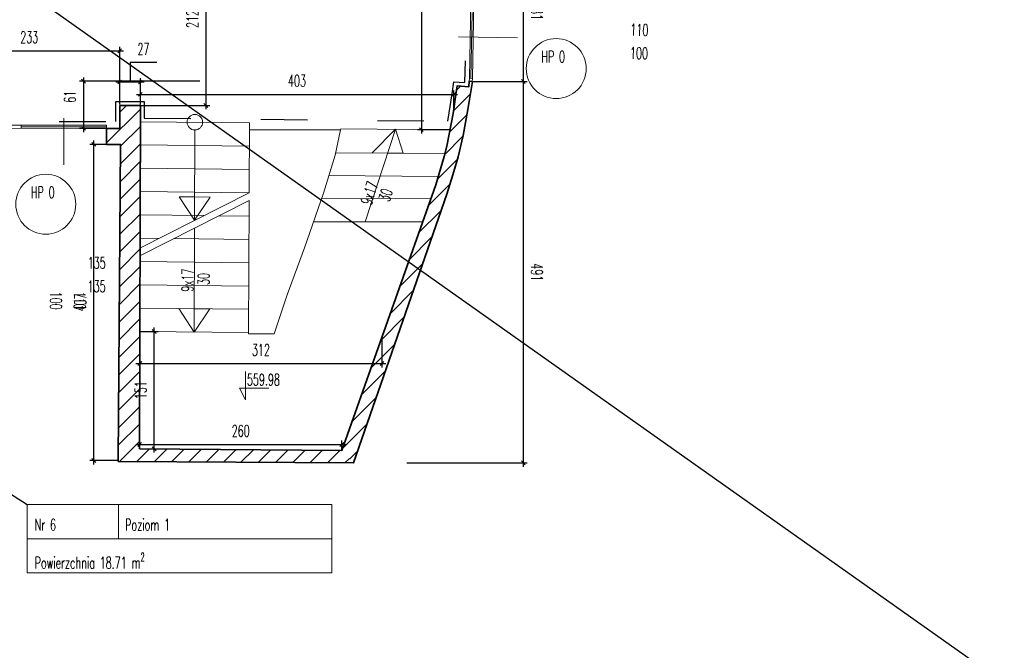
# Model space of a CAD drawing. Header units: millimetres. Extents: x 19887 to 192597, y -14203 to 39042.
# Tile 221 of 256: x 69708 to 70976, y -10100 to -9289. Entities that reach past the tile are written whole.
import ezdxf
from ezdxf import colors
from ezdxf.entities.mleader import LeaderData, LeaderLine
from ezdxf.math import Vec2, Vec3

# ---------------------------------------------------------------- set-up
doc = ezdxf.new("R2010")
doc.units = ezdxf.units.MM
doc.linetypes.add('ACAD_ISO03W100', pattern=[30, 12, -18])
doc.layers.get('Defpoints').update_dxf_attribs({"color": 4})
for name, color, linetype in [('A_DBA-WYMIAR', 1, 'Continuous'), ('Sufit podwieszany', 252, 'Continuous'), ('Wymiarowanie', 3, 'Continuous'), ('Wypełnienie', 252, 'Continuous')]:
    doc.layers.add(name, color=color, linetype=linetype)
for name, color, linetype, lineweight in [('Basen_rzut_poziom_1_obrys', 252, 'Continuous', 35), ('koty wysokościowe', 252, 'Continuous', 0), ('Okna', 252, 'Continuous', 5), ('Schody', 252, 'Continuous', 5), ('Tabela', 1, 'Continuous', 0)]:
    doc.layers.add(name, color=color, linetype=linetype, lineweight=lineweight)
doc.styles.add('ROMANS', font='romans.shx', dxfattribs={"width": 0.6})
doc.styles.get("Standard").update_dxf_attribs({"font": 'arial.ttf'})
doc.dimstyles.new('000001FB70622F18', dxfattribs={"dimtxt": 20, "dimasz": 5, "dimexe": 5, "dimexo": 1, "dimgap": 20, "dimtad": 1, "dimtoh": 1, "dimdec": 0, "dimtxsty": 'Standard', "dimblk": 'OBLIQUE', "dimcen": 0, "dimdle": 5, "dimclrd": 252, "dimclre": 252, "dimclrt": 252, "dimadec": 0, "dimazin": 0, "dimtfac": 1, "dimtdec": 0, "dimtmove": 0, "dimatfit": 3, "dimldrblk": 'OBLIQUE', "dimfxl": 150, "dimfxlon": 1, "dimlwd": 25, "dimlwe": 25, "dimarcsym": 1})

# ---------------------------------------------------------------- blocks, each defined once
blk = doc.blocks.new('_Oblique')
at = {"color": 0, "linetype": 'ByBlock', "lineweight": -2}
blk.add_line((-0.5, -0.5), (0.5, 0.5), dxfattribs=at)
blk = doc.blocks.new('*D798')
at = {"layer": 'Defpoints', "color": 0}
for p in [(4439.7, -4426.7), (4436.3, -4608.1), (4501.8, -4608.1)]:
    blk.add_point(p, dxfattribs=at)
at = {"layer": 'Wymiarowanie', "color": 252, "linetype": 'Continuous', "lineweight": 25}
for p, q in [((4501.8, -4421.7), (4501.8, -4613.1)), ((4440.7, -4426.7), (4506.8, -4426.7)), ((4437.3, -4608.1), (4506.8, -4608.1))]:
    blk.add_line(p, q, dxfattribs=at)
at = {"layer": 'Wymiarowanie', "color": 252, "linetype": 'ByBlock', "lineweight": 25, "xscale": 5, "yscale": 5, "zscale": 5}
for p, rotation in [((4501.8, -4426.7), 90), ((4501.8, -4608.1), 270)]:
    blk.add_blockref('_Oblique', p, dxfattribs=dict(at, rotation=rotation))
at = {"layer": 'Wymiarowanie', "color": 252, "insert": (4519.3, -4517.4), "char_height": 15, "attachment_point": 5, "rotation": 270, "style": 'ROMANS'}
blk.add_mtext('181', dxfattribs=at)
blk = doc.blocks.new('*D805')
at = {"layer": 'Defpoints', "color": 0}
for p in [(4436.3, -4608.1), (4283.3, -5098.7), (4501.8, -5098.7)]:
    blk.add_point(p, dxfattribs=at)
at = {"layer": 'Wymiarowanie', "color": 252, "linetype": 'Continuous', "lineweight": 25}
for p, q in [((4437.3, -4608.1), (4506.8, -4608.1)), ((4501.8, -4603.1), (4501.8, -5103.7)), ((4351.8, -5098.7), (4506.8, -5098.7))]:
    blk.add_line(p, q, dxfattribs=at)
at = {"layer": 'Wymiarowanie', "color": 252, "linetype": 'ByBlock', "lineweight": 25, "xscale": 5, "yscale": 5, "zscale": 5}
for p, rotation in [((4501.8, -4608.1), 90), ((4501.8, -5098.7), 270)]:
    blk.add_blockref('_Oblique', p, dxfattribs=dict(at, rotation=rotation))
at = {"layer": 'Wymiarowanie', "color": 252, "insert": (4519.3, -4853.4), "char_height": 15, "attachment_point": 5, "rotation": 270, "style": 'ROMANS'}
blk.add_mtext('491', dxfattribs=at)
blk = doc.blocks.new('*D837')
at = {"layer": 'Defpoints', "color": 0}
for p in [(4412.3, -4624.6), (4009, -4638.8), (4412.3, -4643.8)]:
    blk.add_point(p, dxfattribs=at)
at = {"layer": 'Wymiarowanie', "color": 252, "linetype": 'Continuous', "lineweight": 25}
for p, q in [((4004, -4624.6), (4417.3, -4624.6)), ((4009, -4637.8), (4009, -4619.6)), ((4412.3, -4642.8), (4412.3, -4619.6))]:
    blk.add_line(p, q, dxfattribs=at)
at = {"layer": 'Wymiarowanie', "color": 252, "linetype": 'ByBlock', "lineweight": 25, "xscale": 5, "yscale": 5, "zscale": 5, "rotation": 180}
blk.add_blockref('_Oblique', (4009, -4624.6), dxfattribs=at)
at = {"layer": 'Wymiarowanie', "color": 252, "linetype": 'ByBlock', "lineweight": 25, "xscale": 5, "yscale": 5, "zscale": 5}
blk.add_blockref('_Oblique', (4412.3, -4624.6), dxfattribs=at)
at = {"layer": 'Wymiarowanie', "color": 252, "insert": (4210.6, -4607.1), "char_height": 15, "attachment_point": 5, "style": 'ROMANS'}
blk.add_mtext('403', dxfattribs=at)
blk = doc.blocks.new('*D838')
at = {"layer": 'Defpoints', "color": 0}
for p in [(4008, -5080.5), (4268.3, -5075), (4268.3, -5082.7)]:
    blk.add_point(p, dxfattribs=at)
at = {"layer": 'Wymiarowanie', "color": 252, "linetype": 'Continuous', "lineweight": 25}
for p, q in [((4003, -5075), (4273.3, -5075)), ((4008, -5079.5), (4008, -5070)), ((4268.3, -5081.7), (4268.3, -5070))]:
    blk.add_line(p, q, dxfattribs=at)
at = {"layer": 'Wymiarowanie', "color": 252, "linetype": 'ByBlock', "lineweight": 25, "xscale": 5, "yscale": 5, "zscale": 5, "rotation": 180}
blk.add_blockref('_Oblique', (4008, -5075), dxfattribs=at)
at = {"layer": 'Wymiarowanie', "color": 252, "linetype": 'ByBlock', "lineweight": 25, "xscale": 5, "yscale": 5, "zscale": 5}
blk.add_blockref('_Oblique', (4268.3, -5075), dxfattribs=at)
at = {"layer": 'Wymiarowanie', "color": 252, "insert": (4138.2, -5057.5), "char_height": 15, "attachment_point": 5, "style": 'ROMANS'}
blk.add_mtext('260', dxfattribs=at)
blk = doc.blocks.new('*D835')
at = {"layer": 'Defpoints', "color": 0}
for p in [(4008.3, -4929.7), (4319.9, -4936.9), (4319.9, -4970.9)]:
    blk.add_point(p, dxfattribs=at)
at = {"layer": 'Wymiarowanie', "color": 252, "linetype": 'Continuous', "lineweight": 25}
for p, q in [((4008.3, -4930.7), (4008.3, -4975.9)), ((4319.9, -4937.9), (4319.9, -4975.9)), ((4003.3, -4970.9), (4324.9, -4970.9))]:
    blk.add_line(p, q, dxfattribs=at)
at = {"layer": 'Wymiarowanie', "color": 252, "linetype": 'ByBlock', "lineweight": 25, "xscale": 5, "yscale": 5, "zscale": 5, "rotation": 180}
blk.add_blockref('_Oblique', (4008.3, -4970.9), dxfattribs=at)
at = {"layer": 'Wymiarowanie', "color": 252, "linetype": 'ByBlock', "lineweight": 25, "xscale": 5, "yscale": 5, "zscale": 5}
blk.add_blockref('_Oblique', (4319.9, -4970.9), dxfattribs=at)
at = {"layer": 'Wymiarowanie', "color": 252, "insert": (4164.1, -4953.4), "char_height": 15, "attachment_point": 5, "style": 'ROMANS'}
blk.add_mtext('312', dxfattribs=at)
blk = doc.blocks.new('*D839')
at = {"layer": 'Defpoints', "color": 0}
for p in [(4008.3, -4929.7), (4026.8, -4929.7), (4008, -5080.5)]:
    blk.add_point(p, dxfattribs=at)
at = {"layer": 'Wymiarowanie', "color": 252, "linetype": 'Continuous', "lineweight": 25}
for p, q in [((4026.8, -5085.5), (4026.8, -4924.7)), ((4009.3, -4929.7), (4031.8, -4929.7)), ((4009, -5080.5), (4031.8, -5080.5))]:
    blk.add_line(p, q, dxfattribs=at)
at = {"layer": 'Wymiarowanie', "color": 252, "linetype": 'ByBlock', "lineweight": 25, "xscale": 5, "yscale": 5, "zscale": 5}
for p, rotation in [((4026.8, -4929.7), 90), ((4026.8, -5080.5), 270)]:
    blk.add_blockref('_Oblique', p, dxfattribs=dict(at, rotation=rotation))
at = {"layer": 'Wymiarowanie', "color": 252, "insert": (4009.3, -5005.1), "char_height": 15, "attachment_point": 5, "rotation": 90, "style": 'ROMANS'}
blk.add_mtext('151', dxfattribs=at)
blk = doc.blocks.new('*D836')
at = {"layer": 'Defpoints', "color": 0}
for p in [(4432.2, -4607.7), (3935.7, -4668.3), (3965.5, -4668.3)]:
    blk.add_point(p, dxfattribs=at)
at = {"layer": 'Wymiarowanie', "color": 252, "linetype": 'Continuous', "lineweight": 25}
for p, q in [((4085.7, -4607.7), (3930.7, -4607.7)), ((3935.7, -4602.7), (3935.7, -4673.3)), ((3964.5, -4668.3), (3930.7, -4668.3))]:
    blk.add_line(p, q, dxfattribs=at)
at = {"layer": 'Wymiarowanie', "color": 252, "linetype": 'ByBlock', "lineweight": 25, "xscale": 5, "yscale": 5, "zscale": 5}
for p, rotation in [((3935.7, -4607.7), 90), ((3935.7, -4668.3), 270)]:
    blk.add_blockref('_Oblique', p, dxfattribs=dict(at, rotation=rotation))
at = {"layer": 'Wymiarowanie', "color": 252, "insert": (3918.2, -4627.7), "char_height": 15, "attachment_point": 5, "rotation": 90, "style": 'ROMANS'}
blk.add_mtext('61', dxfattribs=at)
blk = doc.blocks.new('*D840')
at = {"layer": 'Defpoints', "color": 0}
for p in [(3949.1, -4688.9), (3983.6, -4688.9), (3980.4, -5095.7)]:
    blk.add_point(p, dxfattribs=at)
at = {"layer": 'Wymiarowanie', "color": 252, "linetype": 'Continuous', "lineweight": 25}
for p, q in [((3949.1, -5100.7), (3949.1, -4683.9)), ((3982.6, -4688.9), (3944.1, -4688.9)), ((3979.4, -5095.7), (3944.1, -5095.7))]:
    blk.add_line(p, q, dxfattribs=at)
at = {"layer": 'Wymiarowanie', "color": 252, "linetype": 'ByBlock', "lineweight": 25, "xscale": 5, "yscale": 5, "zscale": 5}
for p, rotation in [((3949.1, -4688.9), 90), ((3949.1, -5095.7), 270)]:
    blk.add_blockref('_Oblique', p, dxfattribs=dict(at, rotation=rotation))
at = {"layer": 'Wymiarowanie', "color": 252, "insert": (3931.6, -4892.3), "char_height": 15, "attachment_point": 5, "rotation": 90, "style": 'ROMANS'}
blk.add_mtext('407', dxfattribs=at)
blk = doc.blocks.new('*D860')
at = {"layer": 'Defpoints', "color": 0}
for p in [(3982.4, -4568.5), (3749.4, -4619.4), (3982.4, -4638.8)]:
    blk.add_point(p, dxfattribs=at)
at = {"layer": 'Wymiarowanie', "color": 252, "linetype": 'Continuous', "lineweight": 25}
for p, q in [((3744.4, -4568.5), (3987.4, -4568.5)), ((3749.4, -4618.4), (3749.4, -4563.5)), ((3982.4, -4637.8), (3982.4, -4563.5))]:
    blk.add_line(p, q, dxfattribs=at)
at = {"layer": 'Wymiarowanie', "color": 252, "linetype": 'ByBlock', "lineweight": 25, "xscale": 5, "yscale": 5, "zscale": 5, "rotation": 180}
blk.add_blockref('_Oblique', (3749.4, -4568.5), dxfattribs=at)
at = {"layer": 'Wymiarowanie', "color": 252, "linetype": 'ByBlock', "lineweight": 25, "xscale": 5, "yscale": 5, "zscale": 5}
blk.add_blockref('_Oblique', (3982.4, -4568.5), dxfattribs=at)
at = {"layer": 'Wymiarowanie', "color": 252, "insert": (3865.9, -4551), "char_height": 15, "attachment_point": 5, "style": 'ROMANS'}
blk.add_mtext('233', dxfattribs=at)
blk = doc.blocks.new('*D861')
at = {"layer": 'Defpoints', "color": 0}
for p in [(4009, -4608.6), (3982.4, -4638.8), (4009, -4638.8)]:
    blk.add_point(p, dxfattribs=at)
at = {"layer": 'Wymiarowanie', "color": 252, "linetype": 'Continuous', "lineweight": 25}
for p, q in [((4030.3, -4583.6), (3995.7, -4583.6)), ((3995.7, -4583.6), (3995.7, -4608.6)), ((3977.4, -4608.6), (4014, -4608.6)), ((3982.4, -4637.8), (3982.4, -4603.6)), ((4009, -4637.8), (4009, -4603.6))]:
    blk.add_line(p, q, dxfattribs=at)
at = {"layer": 'Wymiarowanie', "color": 252, "linetype": 'ByBlock', "lineweight": 25, "xscale": 5, "yscale": 5, "zscale": 5, "rotation": 180}
blk.add_blockref('_Oblique', (3982.4, -4608.6), dxfattribs=at)
at = {"layer": 'Wymiarowanie', "color": 252, "linetype": 'ByBlock', "lineweight": 25, "xscale": 5, "yscale": 5, "zscale": 5}
blk.add_blockref('_Oblique', (4009, -4608.6), dxfattribs=at)
at = {"layer": 'Wymiarowanie', "color": 252, "insert": (4013, -4566.1), "char_height": 15, "attachment_point": 5, "style": 'ROMANS'}
blk.add_mtext('27', dxfattribs=at)
blk = doc.blocks.new('*D966')
at = {"layer": 'Defpoints', "color": 0}
for p in [(4032.2, -4426.8), (4009, -4638.8), (4093.3, -4638.8)]:
    blk.add_point(p, dxfattribs=at)
at = {"layer": 'Wymiarowanie', "color": 252, "linetype": 'Continuous', "lineweight": 25}
for p, q in [((4093.3, -4421.8), (4093.3, -4643.8)), ((4033.2, -4426.8), (4098.3, -4426.8)), ((4010, -4638.8), (4098.3, -4638.8))]:
    blk.add_line(p, q, dxfattribs=at)
at = {"layer": 'Wymiarowanie', "color": 252, "linetype": 'ByBlock', "lineweight": 25, "xscale": 5, "yscale": 5, "zscale": 5}
for p, rotation in [((4093.3, -4426.8), 90), ((4093.3, -4638.8), 270)]:
    blk.add_blockref('_Oblique', p, dxfattribs=dict(at, rotation=rotation))
at = {"layer": 'Wymiarowanie', "color": 252, "insert": (4075.8, -4527.5), "char_height": 15, "attachment_point": 5, "rotation": 90, "style": 'ROMANS'}
blk.add_mtext('212', dxfattribs=at)
blk = doc.blocks.new('*D980')
at = {"layer": 'Defpoints', "color": 0}
for p in [(4423.8, -4345.4), (4370.6, -4670), (4407.6, -4670)]:
    blk.add_point(p, dxfattribs=at)
at = {"layer": 'Wymiarowanie', "color": 252, "linetype": 'Continuous', "lineweight": 25}
for p, q in [((4422.8, -4345.4), (4365.6, -4345.4)), ((4370.6, -4340.4), (4370.6, -4675)), ((4406.6, -4670), (4365.6, -4670))]:
    blk.add_line(p, q, dxfattribs=at)
at = {"layer": 'Wymiarowanie', "color": 252, "linetype": 'ByBlock', "lineweight": 25, "xscale": 5, "yscale": 5, "zscale": 5}
for p, rotation in [((4370.6, -4345.4), 90), ((4370.6, -4670), 270)]:
    blk.add_blockref('_Oblique', p, dxfattribs=dict(at, rotation=rotation))
at = {"layer": 'Wymiarowanie', "color": 252, "insert": (4353.1, -4507.7), "char_height": 15, "attachment_point": 5, "rotation": 90, "style": 'ROMANS'}
blk.add_mtext('325', dxfattribs=at)
blk = doc.blocks.new('*D997')
at = {"layer": 'Defpoints', "color": 0}
for p in [(4436.3, -4608.1), (4283.3, -5098.7), (4501.8, -5098.7)]:
    blk.add_point(p, dxfattribs=at)
at = {"layer": 'Wymiarowanie', "color": 252, "linetype": 'Continuous', "lineweight": 25}
for p, q in [((4437.3, -4608.1), (4506.8, -4608.1)), ((4501.8, -4603.1), (4501.8, -5103.7)), ((4351.8, -5098.7), (4506.8, -5098.7))]:
    blk.add_line(p, q, dxfattribs=at)
at = {"layer": 'Wymiarowanie', "color": 252, "linetype": 'ByBlock', "lineweight": 25, "xscale": 5, "yscale": 5, "zscale": 5}
for p, rotation in [((4501.8, -4608.1), 90.00000000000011), ((4501.8, -5098.7), 270.0000000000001)]:
    blk.add_blockref('_Oblique', p, dxfattribs=dict(at, rotation=rotation))
at = {"layer": 'Wymiarowanie', "color": 252, "insert": (4519.3, -4853.4), "char_height": 15, "attachment_point": 5, "rotation": 270, "style": 'ROMANS'}
blk.add_mtext('491', dxfattribs=at)
blk = doc.blocks.new('*D996')
at = {"layer": 'Defpoints', "color": 0}
for p in [(4432.2, -4607.7), (3935.7, -4668.3), (3965.5, -4668.3)]:
    blk.add_point(p, dxfattribs=at)
at = {"layer": 'Wymiarowanie', "color": 252, "linetype": 'Continuous', "lineweight": 25}
for p, q in [((4085.7, -4607.7), (3930.7, -4607.7)), ((3935.7, -4602.7), (3935.7, -4673.3)), ((3964.5, -4668.3), (3930.7, -4668.3))]:
    blk.add_line(p, q, dxfattribs=at)
at = {"layer": 'Wymiarowanie', "color": 252, "linetype": 'ByBlock', "lineweight": 25, "xscale": 5, "yscale": 5, "zscale": 5}
for p, rotation in [((3935.7, -4607.7), 90), ((3935.7, -4668.3), 270)]:
    blk.add_blockref('_Oblique', p, dxfattribs=dict(at, rotation=rotation))
at = {"layer": 'Wymiarowanie', "color": 252, "insert": (3918.2, -4627.7), "char_height": 15, "attachment_point": 5, "rotation": 90, "style": 'ROMANS'}
blk.add_mtext('61', dxfattribs=at)
blk = doc.blocks.new('*D995')
at = {"layer": 'Defpoints', "color": 0}
for p in [(4008, -5080.5), (4268.3, -5075), (4268.3, -5082.7)]:
    blk.add_point(p, dxfattribs=at)
at = {"layer": 'Wymiarowanie', "color": 252, "linetype": 'Continuous', "lineweight": 25}
for p, q in [((4003, -5075), (4273.3, -5075)), ((4008, -5079.5), (4008, -5070)), ((4268.3, -5081.7), (4268.3, -5070))]:
    blk.add_line(p, q, dxfattribs=at)
at = {"layer": 'Wymiarowanie', "color": 252, "linetype": 'ByBlock', "lineweight": 25, "xscale": 5, "yscale": 5, "zscale": 5, "rotation": 180}
blk.add_blockref('_Oblique', (4008, -5075), dxfattribs=at)
at = {"layer": 'Wymiarowanie', "color": 252, "linetype": 'ByBlock', "lineweight": 25, "xscale": 5, "yscale": 5, "zscale": 5}
blk.add_blockref('_Oblique', (4268.3, -5075), dxfattribs=at)
at = {"layer": 'Wymiarowanie', "color": 252, "insert": (4138.2, -5057.5), "char_height": 15, "attachment_point": 5, "style": 'ROMANS'}
blk.add_mtext('260', dxfattribs=at)
blk = doc.blocks.new('G$CF5E15B28')
at = {"layer": 'Wypełnienie'}
h = blk.add_hatch(dxfattribs=at)
h.set_pattern_fill('ANSI31', color=253, scale=5, angle=90)
h.set_pattern_definition([(45, (2581.179, -2061.397), (-11.22532, 11.22532), [])])
edge = h.paths.add_edge_path()
edge.add_spline(control_points=[(4416.6, -4613.8), (4415.1, -4624.7), (4413.3, -4636.9), (4411.5, -4649), (4407.6, -4670), (4403.6, -4691), (4400.1, -4704.4), (4389.1, -4741), (4268.3, -5082.7)], knot_values=[0, 0, 0, 0, 1, 2, 3, 4, 5, 6, 6, 6, 6], degree=3, periodic=0)
edge.add_line((4268.3, -5082.7), (4283.3, -5098.7))
edge.add_spline(control_points=[(4283.3, -5098.7), (4403.3, -4753.1), (4411.1, -4728), (4418.2, -4704.9), (4424.6, -4677.7), (4430.6, -4644.2), (4436.3, -4608.1)], knot_values=[0, 0, 0, 0, 1, 2, 3, 4, 4, 4, 4], degree=3, periodic=0)
edge.add_line((4436.3, -4608.1), (4432.2, -4607.7))
edge.add_line((4432.2, -4607.7), (4431.7, -4614.9))
edge.add_line((4431.7, -4614.9), (4416.6, -4613.8))
h = blk.add_hatch(dxfattribs=at)
h.set_pattern_fill('ANSI31', color=253, scale=5, angle=90)
h.set_pattern_definition([(45, (3252.028, -2175.285), (-11.22532, 11.22532), [])])
h.paths.add_polyline_path([(4009, -4638.8), (3982.4, -4638.8), (3982.4, -4668.3), (3965.5, -4668.3), (3965.5, -4688.9), (3983.6, -4688.9), (3980.4, -5096.9), (4283.3, -5098.7), (4268.3, -5082.7), (4008, -5080.5)])
at = {"layer": 'Basen_rzut_poziom_1_obrys', "color": 253, "elevation": 0}
for points in [[(3980.4, -5096.8), (3980.4, -5096.8), (4283.3, -5098.7), (4403.3, -4753.1), (4411.1, -4728), (4418.2, -4704.9), (4424.6, -4677.7), (4430.6, -4644.2), (4436.3, -4608.1), (4432.2, -4607.7)], [(3982.4, -4638.8), (4009, -4638.8), (4008, -5080.5), (4268.3, -5082.7), (4389.1, -4741), (4400.1, -4704.4), (4403.6, -4691), (4411.5, -4649), (4415.1, -4624.7), (4416.6, -4613.8), (4431.7, -4614.9), (4432.2, -4607.7)], [(3982.4, -4638.8), (3982.4, -4668.3), (3965.5, -4668.3), (3965.5, -4688.9), (3983.6, -4688.9), (3980.4, -5094.5), (3980.4, -5096.9)]]:
    blk.add_lwpolyline(points, dxfattribs=at)
at = {"layer": 'koty wysokościowe', "color": 253, "elevation": 0}
for points in [[(4144.2, -4981.2), (4144.2, -5017.4)], [(4136.7, -5002.4), (4144.2, -5002.4)], [(4144.2, -5017.4), (4136.7, -5002.4)], [(4144.2, -5002.4), (4174.2, -5002.4)]]:
    blk.add_lwpolyline(points, dxfattribs=at)
at = {"layer": 'Okna', "color": 253, "elevation": 0}
for points in [[(4435.6, -4430.7), (4432.5, -4603.7)], [(4436.5, -4604.1), (4439.6, -4430.7)], [(4436, -4519.3), (4434.5, -4603.9)], [(4418.6, -4550.4), (4494.5, -4551.8)], [(3910.6, -4655.4), (3910.6, -4715.4)], [(3965.5, -4668.3), (3965.5, -4664.3), (3749.4, -4664.3)], [(3749.4, -4668.2), (3965.5, -4668.3)], [(3855.6, -4666.3), (3855.6, -4664.4), (3855.6, -4668.3)], [(3855.6, -4666.3), (3965.5, -4666.3)]]:
    blk.add_lwpolyline(points, dxfattribs=at)
blk.add_lwpolyline([(4436.2, -4608.1), (4432.2, -4607.7), (4432.5, -4603.7), (4436.5, -4604.1)], close=True, dxfattribs=at)
at = {"layer": 'Okna', "color": 253}
for centre in [(4544.2, -4591.4, 0), (3887.2, -4765.9, 0)]:
    blk.add_circle(centre, 38.6, dxfattribs=at)
at = {"layer": 'Schody', "color": 253}
for p, q in [((4148.8, -4751.1, 0), (4008.3, -4822.4, 0)), ((4148.8, -4761, 0), (4008.3, -4832.3, 0))]:
    blk.add_line(p, q, dxfattribs=at)
at = {"layer": 'Schody', "color": 253, "elevation": 0}
for points in [[(4008.9, -4659.7), (4149.3, -4661.1), (4149, -4751.1)], [(4008.9, -4659.7), (4149.3, -4661.1)], [(4079.1, -4670.4), (4078.7, -4786.6)], [(4149.3, -4670.1), (4266.6, -4670.3)], [(4181, -4932.6), (4198.1, -4882.5), (4220.2, -4822.1), (4244.5, -4751.6), (4259.6, -4702.6), (4266.6, -4670.3), (4266.9, -4668.7), (4407.6, -4670)], [(4298.3, -4788.5), (4337.2, -4669.4)], [(4327.2, -4700.2), (4307.2, -4700), (4337.2, -4669.4)], [(4327.2, -4700.2), (4347.2, -4700.3), (4337.2, -4669.4)], [(4008.9, -4689.7), (4149.2, -4691.1)], [(4260.2, -4699.7), (4401.1, -4700.7)], [(4008.8, -4719.7), (4149.1, -4721.1)], [(4392.3, -4730.4), (4251.5, -4728.9)], [(4008.7, -4749.7), (4149, -4751.1)], [(4078.8, -4756.6), (4058.8, -4756.5), (4078.7, -4786.6)], [(4078.8, -4756.6), (4098.8, -4756.8), (4078.7, -4786.6)], [(4148.9, -4760.9), (4148.2, -4932.6), (4181, -4932.6)], [(4241.9, -4759.1), (4382.9, -4758.5)], [(4008.7, -4779.7), (4090.8, -4780.5)], [(4110, -4780.7), (4148.9, -4781.1)], [(4231.8, -4788.6), (4372.3, -4788.5)], [(4078.7, -4796.6), (4078.3, -4930.4)], [(4008.6, -4809.7), (4032.8, -4810)], [(4052, -4810.1), (4148.7, -4811.1)], [(4008.5, -4839.7), (4148.6, -4841.1)], [(4008.5, -4869.7), (4148.5, -4871.1)], [(4008.4, -4899.7), (4148.4, -4901.1)], [(4078.4, -4900.4), (4058.4, -4900.2), (4078.3, -4930.4)], [(4078.4, -4900.4), (4098.4, -4900.6), (4078.3, -4930.4)], [(4008.3, -4929.7), (4148.2, -4931.1)]]:
    blk.add_lwpolyline(points, dxfattribs=at)
at = {"layer": 'Schody', "color": 253}
blk.add_circle((4079.1, -4660.4, 0), 10, dxfattribs=at)
at = {"layer": 'Sufit podwieszany', "color": 253, "linetype": 'ACAD_ISO03W100', "ltscale": 5, "elevation": 0}
for points in [[(4432, -4431.6), (4426.2, -4609.5)], [(4404.5, -4659.1), (4406.6, -4648.2), (4410.2, -4624), (4412.3, -4608.5), (4426.2, -4609.5), (4426.2, -4609.5)], [(3754.4, -4659.3), (3977.6, -4659.3), (3977.6, -4633.8), (3982.4, -4633.8)], [(3982.4, -4633.8), (4014, -4633.8), (4014, -4633.8)], [(3982.4, -4633.8), (4014, -4633.8), (4014, -4655.1)], [(4014, -4655.1), (4404.5, -4659.1)]]:
    blk.add_lwpolyline(points, dxfattribs=at)
at = {"layer": 'Tabela', "color": 253, "elevation": 0}
blk.add_lwpolyline([(3863.4, -5152.1), (4255.3, -5152.1), (4255.3, -5240.2), (3863.4, -5240.2)], close=True, dxfattribs=at)
for points in [[(3981, -5152.1), (3981, -5196.2)], [(3863.4, -5196.2), (4255.3, -5196.2)]]:
    blk.add_lwpolyline(points, dxfattribs=at)
at = {"layer": 'koty wysokościowe', "color": 253, "insert": (4146.1, -4984.1, 0), "char_height": 15, "width": 21553.284, "attachment_point": 1, "style": 'ROMANS'}
blk.add_mtext('559.98', dxfattribs=at)
at = {"layer": 'Okna', "color": 253, "char_height": 15, "width": 190.296, "attachment_point": 3, "style": 'ROMANS'}
for s, insert, rotation in [('110', (4663, -4534.4, 0), 358.9298), ('100', (4662.5, -4564.4, 0), 358.9298), ('100', (3907.8, -4901.5, 0), 270), ('110', (3938.5, -4901.5, 0), 270)]:
    blk.add_mtext(s, dxfattribs=dict(at, insert=insert, rotation=rotation))
at = {"layer": 'Okna', "color": 253, "char_height": 15, "style": 'ROMANS'}
for s, insert, width, attachment_point in [('HP 0', (4525.1, -4568.6, 0), 157.291, 1), ('HP 0', (3868.1, -4743.1, 0), 157.291, 1), ('135', (3964.4, -4833.8, 0), 190.296, 3), ('135', (3964.3, -4864, 0), 190.296, 3)]:
    blk.add_mtext(s, dxfattribs=dict(at, insert=insert, width=width, attachment_point=attachment_point))
at = {"layer": 'Schody', "color": 253, "char_height": 15, "width": 190.296, "attachment_point": 7, "style": 'ROMANS'}
for s, insert, rotation in [('9x17', (4306.4, -4767.9, 0), 72.2525), ('30', (4329.4, -4763.6, 0), 72.2525), ('9x17', (4077, -4878.5, 0), 89.5683), ('30', (4097.8, -4869.8, 0), 89.5683)]:
    blk.add_mtext(s, dxfattribs=dict(at, insert=insert, rotation=rotation))
at = {"layer": 'Tabela', "color": 253, "char_height": 15, "width": 61580.813, "attachment_point": 1, "style": 'ROMANS'}
for s, insert in [('Nr 6', (3873, -5170.8, 0)), ('Poziom 1', (3989.4, -5170.8, 0)), ('\\A1;Powierzchnia 18.71 m{\\H0.7x;\\S2^ ;}', (3873, -5214.5, 0))]:
    blk.add_mtext(s, dxfattribs=dict(at, insert=insert))
at = {"layer": 'Wymiarowanie', "color": 253}
for base, p1, p2, angle, override, picture, middle in [((4370.6, -4670, 0), (4423.8, -4345.4, 0), (4407.6, -4670, 0), 90, {"dimtxt": 15, "dimgap": 10, "dimtxsty": 'ROMANS'}, '*D980', (4353.1, -4507.7, 0)), ((4501.8, -4608.1, 0), (4439.7, -4426.7, 0), (4436.3, -4608.1, 0), 90, {"dimtxt": 15, "dimgap": 10, "dimtad": 2, "dimtxsty": 'ROMANS', "dimtmove": 1}, '*D798', (4519.3, -4517.4, 0)), ((3982.4, -4568.5, 0), (3749.4, -4619.4, 0), (3982.4, -4638.8, 0), 0, {"dimtxt": 15, "dimgap": 10, "dimtxsty": 'ROMANS', "dimtmove": 1}, '*D860', (3865.9, -4551, 0)), ((4009, -4608.6, 0), (3982.4, -4638.8, 0), (4009, -4638.8, 0), 0, {"dimtxt": 15, "dimgap": 10, "dimtxsty": 'ROMANS', "dimtmove": 1}, '*D861', (4005.7, -4566.1, 0)), ((4412.3, -4624.6, 0), (4009, -4638.8, 0), (4412.3, -4643.8, 0), 0, {"dimtxt": 15, "dimgap": 10, "dimtxsty": 'ROMANS'}, '*D837', (4210.6, -4607.1, 0)), ((4501.8, -5098.7, 0), (4436.3, -4608.1, 0), (4283.3, -5098.7, 0), 90, {"dimtxt": 15, "dimgap": 10, "dimtad": 2, "dimtxsty": 'ROMANS', "dimtmove": 1}, '*D805', (4519.3, -4853.4, 0)), ((4501.8, -5098.7, 0), (4436.3, -4608.1, 0), (4283.3, -5098.7, 0), 90, {"dimtxt": 15, "dimgap": 10, "dimtad": 2, "dimtxsty": 'ROMANS', "dimtmove": 1}, '*D997', (4519.3, -4853.4)), ((3949.1, -4688.9, 0), (3980.4, -5095.7, 0), (3983.6, -4688.9, 0), 90, {"dimtxt": 15, "dimgap": 10, "dimtxsty": 'ROMANS'}, '*D840', (3931.6, -4892.3, 0)), ((4026.8, -4929.7, 0), (4008, -5080.5, 0), (4008.3, -4929.7, 0), 90, {"dimtxt": 15, "dimgap": 10, "dimtxsty": 'ROMANS'}, '*D839', (4009.3, -5005.1, 0)), ((4319.9, -4970.9, 0), (4008.3, -4929.7, 0), (4319.9, -4936.9, 0), 0, {"dimtxt": 15, "dimgap": 10, "dimtxsty": 'ROMANS'}, '*D835', (4164.1, -4953.4, 0)), ((4268.3, -5075, 0), (4008, -5080.5, 0), (4268.3, -5082.7, 0), 0, {"dimtxt": 15, "dimgap": 10, "dimtxsty": 'ROMANS'}, '*D838', (4138.2, -5057.5, 0)), ((4268.3, -5075, 0), (4008, -5080.5, 0), (4268.3, -5082.7, 0), 0, {"dimtxt": 15, "dimgap": 10, "dimtxsty": 'ROMANS'}, '*D995', (4138.2, -5057.5, 0))]:
    dim = blk.add_linear_dim(base=base, p1=p1, p2=p2, angle=angle, dimstyle='000001FB70622F18', override=override, dxfattribs=at)
    dim.commit()
    dim.dimension.update_dxf_attribs({"geometry": picture, "text_midpoint": middle})
for base, p1, p2, picture, middle in [((4093.3, -4638.8, 0), (4032.2, -4426.8, 0), (4009, -4638.8, 0), '*D966', (4093.3, -4527.5, 0)), ((3935.7, -4668.3, 0), (4432.2, -4607.7, 0), (3965.5, -4668.3, 0), '*D836', (3935.7, -4627.7, 0)), ((3935.7, -4668.3, 0), (4432.2, -4607.7, 0), (3965.5, -4668.3, 0), '*D996', (3935.7, -4627.7))]:
    dim = blk.add_linear_dim(base=base, p1=p1, p2=p2, angle=90, dimstyle='000001FB70622F18', override={"dimtxt": 15, "dimgap": 10, "dimtxsty": 'ROMANS'}, dxfattribs=at)
    dim.commit()
    dim.dimension.update_dxf_attribs({"geometry": picture, "text_midpoint": middle, "dimtype": 160})
at = {"layer": 'Schody', "color": 253}
ml = blk.add_multileader_mtext('Standard', dxfattribs=at)
ml.set_content('', color=253)
ml.set_leader_properties()
ml.build(insert=Vec2(0, 0))
ml.multileader.update_dxf_attribs({"text_top_attachment_type": 0, "text_bottom_attachment_type": 0, "dogleg_length": 0.8, "arrow_head_size": 20})
ctx = ml.context
ctx.base_point, ctx.char_height, ctx.arrow_head_size, ctx.landing_gap_size, ctx.plane_origin, ctx.plane_x_axis, ctx.plane_y_axis = Vec3(3864.2, -5152.1, 0), 0.4, 20, 0.2, Vec3(3863.4, -5152.1, 0), Vec3(1, 0, 0), Vec3(0, 1, 0)
ctx.attachment_type = 2
notes = []
notes.append((ctx, [(1, (1, 1, 0), (3863.4, -5152.1, 0), (1, 0, 0), 0.8, [(0, [(3428.7, -4877.8, 0)], 256, [])])]))
ctx.mtext.insert, ctx.mtext.text_direction, ctx.mtext.flow_direction = Vec3(3864.4, -5152.1, 0), Vec3(1, 0, 0), 5
for ctx, leaders in notes:
    for number, flags, end, landing, length, lines in leaders:
        leader = LeaderData()
        leader.index, (leader.has_last_leader_line, leader.has_dogleg_vector, leader.attachment_direction) = number, flags
        leader.last_leader_point, leader.dogleg_vector, leader.dogleg_length = Vec3(end), Vec3(landing), length
        for number, points, colour, breaks in lines:
            line = LeaderLine()
            line.index, line.vertices, line.color, line.breaks = number, Vec3.list(points), colors.encode_raw_color(colour), breaks
            leader.lines.append(line)
        ctx.leaders.append(leader)

msp = doc.modelspace()

# ---------------------------------------------------------------- linework, layer by layer
at = {"layer": 'A_DBA-WYMIAR'}
msp.add_lwpolyline([(62834.6, -4385.4), (73334.6, -11810.4)], dxfattribs=at)

# ---------------------------------------------------------------- block references
msp.add_blockref('G$CF5E15B28', (65854.8, -4760.2, 0))

doc.saveas('drawing.dxf')
